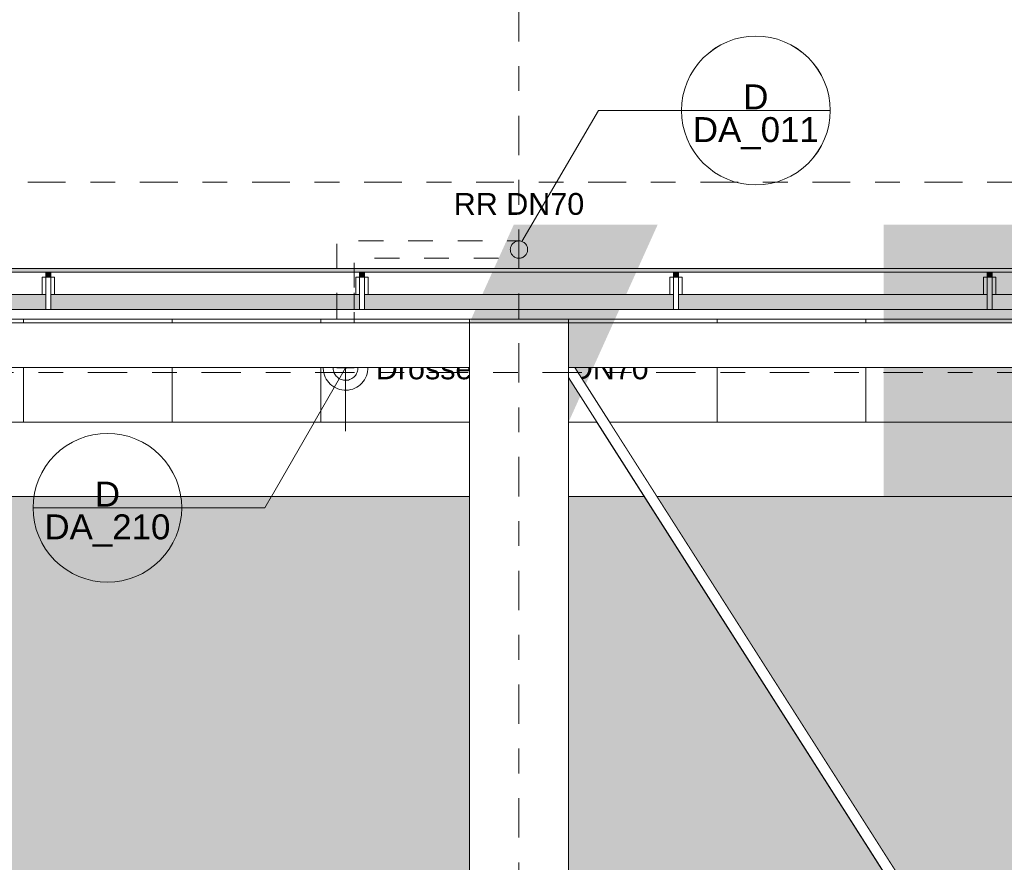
# Model space of a CAD drawing. Header units: metres. Extents: x -180 to 4, y -47 to 4.
# Tile 131 of 256: x -116.64 to -112.66, y -2.42 to 0.98. Entities that reach past the tile are written whole.
import ezdxf

# ---------------------------------------------------------------- set-up
doc = ezdxf.new("R2010")
doc.units = ezdxf.units.M
doc.header["$LTSCALE"] = 0.05
doc.header["$PDMODE"] = 1
doc.header["$PDSIZE"] = -2
for name, pattern in [('ISO-02 Strichlinie', [3.81, 3.048, -0.762]), ('ISO-10 Strichpunktlinie', [4.699, 3.048, -0.762, 0.127, -0.762]), ('Linienart-50', [2.116531, 1.058062, -1.058469]), ('Linienart-53', [5.291531, 3.175, -1.058062, 0.352704, -0.705764])]:
    doc.linetypes.add(name, pattern=pattern)
for name, color, linetype, lineweight, true_color in [('30 -36 Dächer- 3 Dachbeläge', 7, 'Continuous', 15, 0x9999ff), ('30 -36 Dächer- 4 Dachbekleidungen', 7, 'Continuous', 9, 0xccccff), ('40 -41 Abwasser_Wasser_Gas- 1 Abwasser + sanitäre Anlagen', 7, 'Continuous', 9, 0xff6633), ('70 -72 Beschriftung- 1 Beschriftung allgemein', 7, 'Continuous', 9, 0xff6633), ('70 -72 Beschriftung- 7 Detailverweise', 7, 'Continuous', 9, 0x00dd00), ('70 -72 Beschriftung- 7 Detailverweise Linie', 7, 'Continuous', 9, 0x00dd00)]:
    doc.layers.add(name, color=color, linetype=linetype, lineweight=lineweight, true_color=true_color)
for name, color, linetype, lineweight in [('40 -41 Abwasser_Wasser_Gas- 2 Wasser-1', 7, 'Continuous', 15), ('60- 61 allgemeine Ausstattung- 4 Terrassen', 7, 'Continuous', 9), ('70 -71 Achsen- 1 Gebäudeachsen', 7, 'Linienart-53', 18), ('70 -72 Beschriftung-14 Schatten', 7, 'Continuous', 5), ('Keine', 7, 'Continuous', 9)]:
    doc.layers.add(name, color=color, linetype=linetype, lineweight=lineweight)
doc.styles.add('Arial', font='arial.ttf')

# ---------------------------------------------------------------- blocks, each defined once
blk = doc.blocks.new('Gruppe-58')
at = {"layer": '70 -72 Beschriftung- 1 Beschriftung allgemein', "insert": (-114.621, 0.2772), "char_height": 0.0881, "attachment_point": 2, "line_spacing_factor": 0.969685, "style": 'Arial'}
blk.add_mtext('RR DN70', dxfattribs=at)
at = {"color": 255}
blk.add_wipeout([(-114.5907, 0.0315), (-114.5926, 0.0286), (-114.5947, 0.0259), (-114.5971, 0.0234), (-114.5997, 0.0212), (-114.6025, 0.0192), (-114.6055, 0.0176), (-114.6087, 0.0162), (-114.6119, 0.0151), (-114.6153, 0.0144), (-114.6187, 0.014), (-114.6221, 0.014), (-114.6256, 0.0143), (-114.6289, 0.0149), (-114.6323, 0.0158), (-114.6354, 0.0171), (-114.6385, 0.0186), (-114.6414, 0.0205), (-114.6441, 0.0226), (-114.6465, 0.025), (-114.6488, 0.0276), (-114.6507, 0.0305), (-114.6524, 0.0335), (-114.6538, 0.0366), (-114.6548, 0.0399), (-114.6555, 0.0433), (-114.6559, 0.0467), (-114.656, 0.0501), (-114.6557, 0.0535), (-114.6551, 0.0569), (-114.6541, 0.0602), (-114.6529, 0.0634), (-114.6513, 0.0665), (-114.6494, 0.0693), (-114.6473, 0.072), (-114.6449, 0.0745), (-114.6423, 0.0767), (-114.6395, 0.0787), (-114.6365, 0.0803), (-114.6333, 0.0817), (-114.6301, 0.0828), (-114.6267, 0.0835), (-114.6233, 0.0839), (-114.6199, 0.0839), (-114.6164, 0.0837), (-114.6131, 0.083), (-114.6097, 0.0821), (-114.6066, 0.0808), (-114.6035, 0.0793), (-114.6006, 0.0774), (-114.5979, 0.0753), (-114.5955, 0.0729), (-114.5932, 0.0703), (-114.5913, 0.0674), (-114.5896, 0.0644), (-114.5882, 0.0613), (-114.5872, 0.058), (-114.5865, 0.0547), (-114.5861, 0.0512), (-114.586, 0.0478), (-114.5863, 0.0444), (-114.5869, 0.041), (-114.5879, 0.0377), (-114.5891, 0.0345)], dxfattribs=at).dxf.layer = '40 -41 Abwasser_Wasser_Gas- 2 Wasser-1'
at = {"layer": '40 -41 Abwasser_Wasser_Gas- 2 Wasser-1', "flags": 128}
blk.add_lwpolyline([(-114.5907, 0.0315), (-114.5926, 0.0286), (-114.5947, 0.0259), (-114.5971, 0.0234), (-114.5997, 0.0212), (-114.6025, 0.0192), (-114.6055, 0.0176), (-114.6087, 0.0162), (-114.6119, 0.0151), (-114.6153, 0.0144), (-114.6187, 0.014), (-114.6221, 0.014), (-114.6256, 0.0143), (-114.6289, 0.0149), (-114.6323, 0.0158), (-114.6354, 0.0171), (-114.6385, 0.0186), (-114.6414, 0.0205), (-114.6441, 0.0226), (-114.6465, 0.025), (-114.6488, 0.0276), (-114.6507, 0.0305), (-114.6524, 0.0335), (-114.6538, 0.0366), (-114.6548, 0.0399), (-114.6555, 0.0433), (-114.6559, 0.0467), (-114.656, 0.0501), (-114.6557, 0.0535), (-114.6551, 0.0569), (-114.6541, 0.0602), (-114.6529, 0.0634), (-114.6513, 0.0665), (-114.6494, 0.0693), (-114.6473, 0.072), (-114.6449, 0.0745), (-114.6423, 0.0767), (-114.6395, 0.0787), (-114.6365, 0.0803), (-114.6333, 0.0817), (-114.6301, 0.0828), (-114.6267, 0.0835), (-114.6233, 0.0839), (-114.6199, 0.0839), (-114.6164, 0.0837), (-114.6131, 0.083), (-114.6097, 0.0821), (-114.6066, 0.0808), (-114.6035, 0.0793), (-114.6006, 0.0774), (-114.5979, 0.0753), (-114.5955, 0.0729), (-114.5932, 0.0703), (-114.5913, 0.0674), (-114.5896, 0.0644), (-114.5882, 0.0613), (-114.5872, 0.058), (-114.5865, 0.0547), (-114.5861, 0.0512), (-114.586, 0.0478), (-114.5863, 0.0444), (-114.5869, 0.041), (-114.5879, 0.0377), (-114.5891, 0.0345)], close=True, dxfattribs=at)
blk = doc.blocks.new('Gruppe-66')
at = {"layer": '40 -41 Abwasser_Wasser_Gas- 2 Wasser-1', "color": 7}
blk.add_blockref('Gruppe-58', (0, 0), dxfattribs=at)
blk = doc.blocks.new('Gruppe-67')
at = {"layer": '70 -72 Beschriftung- 1 Beschriftung allgemein', "color": 7}
blk.add_blockref('Gruppe-66', (0, 0), dxfattribs=at)
blk = doc.blocks.new('Gruppe-794')
at = {"layer": '70 -72 Beschriftung- 1 Beschriftung allgemein', "insert": (-115.1988, -0.386), "char_height": 0.088103, "attachment_point": 1, "line_spacing_factor": 0.969685, "style": 'Arial'}
blk.add_mtext('Drosselablauf DN70', dxfattribs=at)
at = {"color": 255}
blk.add_wipeout([(-115.2777, -0.4033), (-115.2755, -0.4076), (-115.2737, -0.4122), (-115.2723, -0.4169), (-115.2714, -0.4217), (-115.271, -0.4266), (-115.2711, -0.4315), (-115.2717, -0.4364), (-115.2727, -0.4412), (-115.2742, -0.4459), (-115.2762, -0.4504), (-115.2785, -0.4547), (-115.2813, -0.4587), (-115.2845, -0.4625), (-115.288, -0.4659), (-115.2919, -0.4689), (-115.296, -0.4716), (-115.3004, -0.4738), (-115.3049, -0.4756), (-115.3096, -0.477), (-115.3145, -0.4778), (-115.3194, -0.4782), (-115.3243, -0.4782), (-115.3291, -0.4776), (-115.3339, -0.4766), (-115.3386, -0.4751), (-115.3431, -0.4731), (-115.3474, -0.4707), (-115.3514, -0.4679), (-115.3552, -0.4648), (-115.3586, -0.4612), (-115.3616, -0.4574), (-115.3643, -0.4533), (-115.3665, -0.4489), (-115.3683, -0.4443), (-115.3697, -0.4396), (-115.3706, -0.4348), (-115.371, -0.4299), (-115.3709, -0.425), (-115.3703, -0.4201), (-115.3693, -0.4153), (-115.3678, -0.4107), (-115.3658, -0.4062), (-115.3635, -0.4019), (-115.3607, -0.3978), (-115.3575, -0.3941), (-115.354, -0.3907), (-115.3501, -0.3876), (-115.346, -0.385), (-115.3416, -0.3827), (-115.3371, -0.3809), (-115.3324, -0.3796), (-115.3275, -0.3787), (-115.3226, -0.3783), (-115.3177, -0.3784), (-115.3129, -0.3789), (-115.3081, -0.38), (-115.3034, -0.3815), (-115.2989, -0.3834), (-115.2946, -0.3858), (-115.2906, -0.3886), (-115.2868, -0.3918), (-115.2834, -0.3953), (-115.2804, -0.3991)], dxfattribs=at).dxf.layer = '40 -41 Abwasser_Wasser_Gas- 2 Wasser-1'
at = {"layer": '40 -41 Abwasser_Wasser_Gas- 1 Abwasser + sanitäre Anlagen', "linetype": 'Continuous', "lineweight": 0}
blk.add_hatch(color=30, dxfattribs=at).paths.add_polyline_path([(-115.3218, -0.4313), (-115.321, -0.4283), (-115.3202, -0.4313)])
at = {"layer": '40 -41 Abwasser_Wasser_Gas- 1 Abwasser + sanitäre Anlagen', "linetype": 'Linienart-50'}
for p, q in [((-115.356, -0.3926), (-115.356, -0.1249)), ((-115.286, -0.3926), (-115.286, -0.1249)), ((-115.321, -0.6827), (-115.321, -0.4283))]:
    blk.add_line(p, q, dxfattribs=at)
at = {"layer": '40 -41 Abwasser_Wasser_Gas- 1 Abwasser + sanitäre Anlagen', "lineweight": 5, "flags": 128}
blk.add_lwpolyline([(-115.3218, -0.4313), (-115.321, -0.4283), (-115.3202, -0.4313)], close=True, dxfattribs=at)
at = {"layer": '40 -41 Abwasser_Wasser_Gas- 2 Wasser-1'}
blk.add_line((-115.321, -0.4283), (-115.321, -0.6203), dxfattribs=at)
at = {"layer": '40 -41 Abwasser_Wasser_Gas- 2 Wasser-1', "flags": 128}
for points in [[(-115.2431, -0.3833), (-115.239, -0.3911), (-115.2358, -0.3993), (-115.2334, -0.4078), (-115.2318, -0.4165), (-115.231, -0.4253), (-115.2312, -0.4342), (-115.2322, -0.4429), (-115.2341, -0.4516), (-115.2368, -0.46), (-115.2403, -0.4681), (-115.2446, -0.4758), (-115.2496, -0.4831), (-115.2553, -0.4898), (-115.2617, -0.4959), (-115.2686, -0.5014), (-115.276, -0.5062), (-115.2839, -0.5102), (-115.2921, -0.5135), (-115.3006, -0.5159), (-115.3093, -0.5175), (-115.3181, -0.5182), (-115.3269, -0.5181), (-115.3357, -0.5171), (-115.3443, -0.5152), (-115.3527, -0.5125), (-115.3608, -0.509), (-115.3685, -0.5047), (-115.3758, -0.4997), (-115.3825, -0.494), (-115.3887, -0.4876), (-115.3942, -0.4807), (-115.3989, -0.4733), (-115.403, -0.4654), (-115.4062, -0.4572), (-115.4086, -0.4487), (-115.4102, -0.44), (-115.411, -0.4312), (-115.4108, -0.4224), (-115.4098, -0.4136), (-115.4079, -0.405), (-115.4052, -0.3966), (-115.4017, -0.3885), (-115.3974, -0.3807), (-115.3924, -0.3735), (-115.3867, -0.3667), (-115.3803, -0.3606), (-115.3734, -0.3551), (-115.366, -0.3503), (-115.3581, -0.3463), (-115.3499, -0.343), (-115.3414, -0.3406), (-115.3327, -0.339), (-115.3239, -0.3383), (-115.3151, -0.3385), (-115.3063, -0.3395), (-115.2977, -0.3413), (-115.2893, -0.344), (-115.2812, -0.3476), (-115.2735, -0.3518), (-115.2662, -0.3569), (-115.2595, -0.3626), (-115.2533, -0.3689), (-115.2478, -0.3758)], [(-115.2777, -0.4033), (-115.2755, -0.4076), (-115.2737, -0.4122), (-115.2723, -0.4169), (-115.2714, -0.4217), (-115.271, -0.4266), (-115.2711, -0.4315), (-115.2717, -0.4364), (-115.2727, -0.4412), (-115.2742, -0.4459), (-115.2762, -0.4504), (-115.2785, -0.4547), (-115.2813, -0.4587), (-115.2845, -0.4625), (-115.288, -0.4659), (-115.2919, -0.4689), (-115.296, -0.4716), (-115.3004, -0.4738), (-115.3049, -0.4756), (-115.3096, -0.477), (-115.3145, -0.4778), (-115.3194, -0.4782), (-115.3243, -0.4782), (-115.3291, -0.4776), (-115.3339, -0.4766), (-115.3386, -0.4751), (-115.3431, -0.4731), (-115.3474, -0.4707), (-115.3514, -0.4679), (-115.3552, -0.4648), (-115.3586, -0.4612), (-115.3616, -0.4574), (-115.3643, -0.4533), (-115.3665, -0.4489), (-115.3683, -0.4443), (-115.3697, -0.4396), (-115.3706, -0.4348), (-115.371, -0.4299), (-115.3709, -0.425), (-115.3703, -0.4201), (-115.3693, -0.4153), (-115.3678, -0.4107), (-115.3658, -0.4062), (-115.3635, -0.4019), (-115.3607, -0.3978), (-115.3575, -0.3941), (-115.354, -0.3907), (-115.3501, -0.3876), (-115.346, -0.385), (-115.3416, -0.3827), (-115.3371, -0.3809), (-115.3324, -0.3796), (-115.3275, -0.3787), (-115.3226, -0.3783), (-115.3177, -0.3784), (-115.3129, -0.3789), (-115.3081, -0.38), (-115.3034, -0.3815), (-115.2989, -0.3834), (-115.2946, -0.3858), (-115.2906, -0.3886), (-115.2868, -0.3918), (-115.2834, -0.3953), (-115.2804, -0.3991)]]:
    blk.add_lwpolyline(points, close=True, dxfattribs=at)
blk = doc.blocks.new('Gruppe-871')
at = {"layer": '70 -72 Beschriftung- 7 Detailverweise'}
blk.add_line((0.935, 0), (0.335, 0), dxfattribs=at)
at = {"layer": '70 -72 Beschriftung- 7 Detailverweise', "flags": 128}
blk.add_lwpolyline([(0.935, 0), (0.9336, -0.0294), (0.9292, -0.0585), (0.9221, -0.0871), (0.9122, -0.1148), (0.8996, -0.1414), (0.8844, -0.1667), (0.8669, -0.1903), (0.8471, -0.2121), (0.8253, -0.2319), (0.8017, -0.2494), (0.7764, -0.2646), (0.7498, -0.2772), (0.7221, -0.2871), (0.6935, -0.2942), (0.6644, -0.2986), (0.635, -0.3), (0.6056, -0.2986), (0.5765, -0.2942), (0.5479, -0.2871), (0.5202, -0.2772), (0.4936, -0.2646), (0.4683, -0.2494), (0.4447, -0.2319), (0.4229, -0.2121), (0.4031, -0.1903), (0.3856, -0.1667), (0.3704, -0.1414), (0.3578, -0.1148), (0.3479, -0.0871), (0.3408, -0.0585), (0.3364, -0.0294), (0.335, 0), (0.3364, 0.0294), (0.3408, 0.0585), (0.3479, 0.0871), (0.3578, 0.1148), (0.3704, 0.1414), (0.3856, 0.1667), (0.4031, 0.1903), (0.4229, 0.2121), (0.4447, 0.2319), (0.4683, 0.2494), (0.4936, 0.2646), (0.5202, 0.2772), (0.5479, 0.2871), (0.5765, 0.2942), (0.6056, 0.2986), (0.635, 0.3), (0.6644, 0.2986), (0.6935, 0.2942), (0.7221, 0.2871), (0.7498, 0.2772), (0.7764, 0.2646), (0.8017, 0.2494), (0.8253, 0.2319), (0.8471, 0.2121), (0.8669, 0.1903), (0.8844, 0.1667), (0.8996, 0.1414), (0.9122, 0.1148), (0.9221, 0.0871), (0.9292, 0.0585), (0.9336, 0.0294)], close=True, dxfattribs=at)
at = {"layer": '70 -72 Beschriftung- 7 Detailverweise'}
blk.add_point((0.635, 0), dxfattribs=at)
at = {"layer": '70 -72 Beschriftung- 7 Detailverweise', "line_spacing_factor": 0.96878, "style": 'Arial'}
for s, insert, char_height, attachment_point in [('D', (0.635, 0.0046), 0.1007, 8), ('DA_011', (0.635, -0.0267), 0.10069, 2)]:
    blk.add_mtext(s, dxfattribs=dict(at, insert=insert, char_height=char_height, attachment_point=attachment_point))
blk = doc.blocks.new('Referenzmarkierung-71')
at = {"layer": '70 -72 Beschriftung- 7 Detailverweise', "transparency": 33554687}
for q in [(-0.3091, -0.5281), (0.635, 0)]:
    blk.add_line((0, 0), q, dxfattribs=at)
at = {"layer": '70 -72 Beschriftung- 7 Detailverweise', "color": 7, "transparency": 33554687}
blk.add_blockref('Gruppe-871', (0, 0), dxfattribs=at)
blk = doc.blocks.new('Gruppe-873')
at = {"layer": '70 -72 Beschriftung- 7 Detailverweise'}
blk.add_line((-0.335, 0), (-0.935, 0), dxfattribs=at)
at = {"layer": '70 -72 Beschriftung- 7 Detailverweise', "flags": 128}
blk.add_lwpolyline([(-0.335, 0), (-0.3364, -0.0294), (-0.3408, -0.0585), (-0.3479, -0.0871), (-0.3578, -0.1148), (-0.3704, -0.1414), (-0.3856, -0.1667), (-0.4031, -0.1903), (-0.4229, -0.2121), (-0.4447, -0.2319), (-0.4683, -0.2494), (-0.4936, -0.2646), (-0.5202, -0.2772), (-0.5479, -0.2871), (-0.5765, -0.2942), (-0.6056, -0.2986), (-0.635, -0.3), (-0.6644, -0.2986), (-0.6935, -0.2942), (-0.7221, -0.2871), (-0.7498, -0.2772), (-0.7764, -0.2646), (-0.8017, -0.2494), (-0.8253, -0.2319), (-0.8471, -0.2121), (-0.8669, -0.1903), (-0.8844, -0.1667), (-0.8996, -0.1414), (-0.9122, -0.1148), (-0.9221, -0.0871), (-0.9292, -0.0585), (-0.9336, -0.0294), (-0.935, 0), (-0.9336, 0.0294), (-0.9292, 0.0585), (-0.9221, 0.0871), (-0.9122, 0.1148), (-0.8996, 0.1414), (-0.8844, 0.1667), (-0.8669, 0.1903), (-0.8471, 0.2121), (-0.8253, 0.2319), (-0.8017, 0.2494), (-0.7764, 0.2646), (-0.7498, 0.2772), (-0.7221, 0.2871), (-0.6935, 0.2942), (-0.6644, 0.2986), (-0.635, 0.3), (-0.6056, 0.2986), (-0.5765, 0.2942), (-0.5479, 0.2871), (-0.5202, 0.2772), (-0.4936, 0.2646), (-0.4683, 0.2494), (-0.4447, 0.2319), (-0.4229, 0.2121), (-0.4031, 0.1903), (-0.3856, 0.1667), (-0.3704, 0.1414), (-0.3578, 0.1148), (-0.3479, 0.0871), (-0.3408, 0.0585), (-0.3364, 0.0294)], close=True, dxfattribs=at)
at = {"layer": '70 -72 Beschriftung- 7 Detailverweise'}
blk.add_point((-0.635, 0), dxfattribs=at)
at = {"layer": '70 -72 Beschriftung- 7 Detailverweise', "line_spacing_factor": 0.96878, "style": 'Arial'}
for s, insert, char_height, attachment_point in [('D', (-0.635, 0.0046), 0.1007, 8), ('DA_210', (-0.635, -0.0267), 0.10069, 2)]:
    blk.add_mtext(s, dxfattribs=dict(at, insert=insert, char_height=char_height, attachment_point=attachment_point))
blk = doc.blocks.new('Referenzmarkierung-73')
at = {"layer": '70 -72 Beschriftung- 7 Detailverweise', "transparency": 33554687}
for q in [(0.326, 0.564), (-0.635, 0)]:
    blk.add_line((0, 0), q, dxfattribs=at)
at = {"layer": '70 -72 Beschriftung- 7 Detailverweise', "color": 7, "transparency": 33554687}
blk.add_blockref('Gruppe-873', (0, 0), dxfattribs=at)
blk = doc.blocks.new('Gruppe-1148')
at = {"color": 255}
blk.add_wipeout([(-116.511, -0.132), (-116.511, -0.062), (-116.531, -0.062), (-116.531, -0.132)], dxfattribs=at).dxf.layer = '30 -36 Dächer- 4 Dachbekleidungen'
at = {"layer": '30 -36 Dächer- 3 Dachbeläge', "linetype": 'Continuous', "lineweight": 0, "transparency": 33554687}
blk.add_hatch(color=254, dxfattribs=at).paths.add_polyline_path([(-116.511, -0.042), (-116.511, -0.062), (-116.531, -0.062), (-116.531, -0.042)])
at = {"layer": '30 -36 Dächer- 3 Dachbeläge', "color": 254, "linetype": 'Continuous', "lineweight": 9, "true_color": 0xccccff, "transparency": 33554687, "flags": 128}
blk.add_lwpolyline([(-116.511, -0.042), (-116.511, -0.062), (-116.531, -0.062), (-116.531, -0.042)], dxfattribs=at)
at = {"layer": '30 -36 Dächer- 4 Dachbekleidungen', "flags": 128}
for points in [[(-116.546, -0.132), (-116.546, -0.062), (-116.531, -0.062)], [(-116.511, -0.132), (-116.511, -0.062), (-116.531, -0.062), (-116.531, -0.132)], [(-116.496, -0.132), (-116.496, -0.062), (-116.511, -0.062)]]:
    blk.add_lwpolyline(points, dxfattribs=at)
at = {"color": 255}
blk.add_wipeout([(-116.511, -0.132), (-116.511, -0.192), (-116.531, -0.192), (-116.531, -0.132)], dxfattribs=at).dxf.layer = '30 -36 Dächer- 4 Dachbekleidungen'
at = {"layer": '30 -36 Dächer- 4 Dachbekleidungen', "flags": 128}
blk.add_lwpolyline([(-116.511, -0.132), (-116.511, -0.192), (-116.531, -0.192), (-116.531, -0.132)], dxfattribs=at)
blk = doc.blocks.new('Gruppe-1149')
at = {"color": 255}
blk.add_wipeout([(-115.2443, -0.132), (-115.2443, -0.062), (-115.2643, -0.062), (-115.2643, -0.132)], dxfattribs=at).dxf.layer = '30 -36 Dächer- 4 Dachbekleidungen'
at = {"layer": '30 -36 Dächer- 3 Dachbeläge', "linetype": 'Continuous', "lineweight": 0, "transparency": 33554687}
blk.add_hatch(color=254, dxfattribs=at).paths.add_polyline_path([(-115.2443, -0.042), (-115.2443, -0.062), (-115.2643, -0.062), (-115.2643, -0.042)])
at = {"layer": '30 -36 Dächer- 3 Dachbeläge', "color": 254, "linetype": 'Continuous', "lineweight": 9, "true_color": 0xccccff, "transparency": 33554687, "flags": 128}
blk.add_lwpolyline([(-115.2443, -0.042), (-115.2443, -0.062), (-115.2643, -0.062), (-115.2643, -0.042)], dxfattribs=at)
at = {"layer": '30 -36 Dächer- 4 Dachbekleidungen', "flags": 128}
for points in [[(-115.2793, -0.132), (-115.2793, -0.062), (-115.2643, -0.062)], [(-115.2443, -0.132), (-115.2443, -0.062), (-115.2643, -0.062), (-115.2643, -0.132)], [(-115.2293, -0.132), (-115.2293, -0.062), (-115.2443, -0.062)]]:
    blk.add_lwpolyline(points, dxfattribs=at)
at = {"color": 255}
blk.add_wipeout([(-115.2443, -0.132), (-115.2443, -0.192), (-115.2643, -0.192), (-115.2643, -0.132)], dxfattribs=at).dxf.layer = '30 -36 Dächer- 4 Dachbekleidungen'
at = {"layer": '30 -36 Dächer- 4 Dachbekleidungen', "flags": 128}
blk.add_lwpolyline([(-115.2443, -0.132), (-115.2443, -0.192), (-115.2643, -0.192), (-115.2643, -0.132)], dxfattribs=at)
blk = doc.blocks.new('Gruppe-1150')
at = {"color": 255}
blk.add_wipeout([(-113.9777, -0.132), (-113.9777, -0.062), (-113.9977, -0.062), (-113.9977, -0.132)], dxfattribs=at).dxf.layer = '30 -36 Dächer- 4 Dachbekleidungen'
at = {"layer": '30 -36 Dächer- 3 Dachbeläge', "linetype": 'Continuous', "lineweight": 0, "transparency": 33554687}
blk.add_hatch(color=254, dxfattribs=at).paths.add_polyline_path([(-113.9777, -0.042), (-113.9777, -0.062), (-113.9977, -0.062), (-113.9977, -0.042)])
at = {"layer": '30 -36 Dächer- 3 Dachbeläge', "color": 254, "linetype": 'Continuous', "lineweight": 9, "true_color": 0xccccff, "transparency": 33554687, "flags": 128}
blk.add_lwpolyline([(-113.9777, -0.042), (-113.9777, -0.062), (-113.9977, -0.062), (-113.9977, -0.042)], dxfattribs=at)
at = {"layer": '30 -36 Dächer- 4 Dachbekleidungen', "flags": 128}
for points in [[(-114.0127, -0.132), (-114.0127, -0.062), (-113.9977, -0.062)], [(-113.9777, -0.132), (-113.9777, -0.062), (-113.9977, -0.062), (-113.9977, -0.132)], [(-113.9627, -0.132), (-113.9627, -0.062), (-113.9777, -0.062)]]:
    blk.add_lwpolyline(points, dxfattribs=at)
at = {"color": 255}
blk.add_wipeout([(-113.9777, -0.132), (-113.9777, -0.192), (-113.9977, -0.192), (-113.9977, -0.132)], dxfattribs=at).dxf.layer = '30 -36 Dächer- 4 Dachbekleidungen'
at = {"layer": '30 -36 Dächer- 4 Dachbekleidungen', "flags": 128}
blk.add_lwpolyline([(-113.9777, -0.132), (-113.9777, -0.192), (-113.9977, -0.192), (-113.9977, -0.132)], dxfattribs=at)
blk = doc.blocks.new('Gruppe-1151')
at = {"color": 255}
blk.add_wipeout([(-112.711, -0.132), (-112.711, -0.062), (-112.731, -0.062), (-112.731, -0.132)], dxfattribs=at).dxf.layer = '30 -36 Dächer- 4 Dachbekleidungen'
at = {"layer": '30 -36 Dächer- 3 Dachbeläge', "linetype": 'Continuous', "lineweight": 0, "transparency": 33554687}
blk.add_hatch(color=254, dxfattribs=at).paths.add_polyline_path([(-112.711, -0.042), (-112.711, -0.062), (-112.731, -0.062), (-112.731, -0.042)])
at = {"layer": '30 -36 Dächer- 3 Dachbeläge', "color": 254, "linetype": 'Continuous', "lineweight": 9, "true_color": 0xccccff, "transparency": 33554687, "flags": 128}
blk.add_lwpolyline([(-112.711, -0.042), (-112.711, -0.062), (-112.731, -0.062), (-112.731, -0.042)], dxfattribs=at)
at = {"layer": '30 -36 Dächer- 4 Dachbekleidungen', "flags": 128}
for points in [[(-112.746, -0.132), (-112.746, -0.062), (-112.731, -0.062)], [(-112.711, -0.132), (-112.711, -0.062), (-112.731, -0.062), (-112.731, -0.132)], [(-112.696, -0.132), (-112.696, -0.062), (-112.711, -0.062)]]:
    blk.add_lwpolyline(points, dxfattribs=at)
at = {"color": 255}
blk.add_wipeout([(-112.711, -0.132), (-112.711, -0.192), (-112.731, -0.192), (-112.731, -0.132)], dxfattribs=at).dxf.layer = '30 -36 Dächer- 4 Dachbekleidungen'
at = {"layer": '30 -36 Dächer- 4 Dachbekleidungen', "flags": 128}
blk.add_lwpolyline([(-112.711, -0.132), (-112.711, -0.192), (-112.731, -0.192), (-112.731, -0.132)], dxfattribs=at)
blk = doc.blocks.new('Gruppe-1384')
at = {"layer": '30 -36 Dächer- 3 Dachbeläge', "linetype": 'Continuous', "lineweight": 0}
blk.add_hatch(color=254, dxfattribs=at).paths.add_polyline_path([(-159.80099996, -0.19204198), (-83.34099996, -0.19204198), (-83.34099996, -0.02704198), (-159.80099996, -0.02704198)])
at = {"layer": '30 -36 Dächer- 3 Dachbeläge', "flags": 128}
blk.add_lwpolyline([(-159.80099996, -0.19204198), (-83.34099996, -0.19204198), (-83.34099996, -0.02704198), (-159.80099996, -0.02704198)], close=True, dxfattribs=at)
at = {"layer": '70 -72 Beschriftung- 7 Detailverweise', "transparency": 33554687}
for q in [(-114.60914116, 0.0818843), (-113.665, 0.61)]:
    blk.add_line((-114.3, 0.61), q, dxfattribs=at)
at = {"layer": '70 -72 Beschriftung- 7 Detailverweise'}
blk.add_line((-113.365, 0.61), (-113.965, 0.61), dxfattribs=at)
at = {"layer": '70 -72 Beschriftung- 7 Detailverweise', "flags": 128}
blk.add_lwpolyline([(-113.365, 0.61), (-113.36644458, 0.58059486), (-113.37076442, 0.5514729), (-113.3779179, 0.5229146), (-113.38783614, 0.49519497), (-113.40042362, 0.46858098), (-113.41555912, 0.44332893), (-113.43309686, 0.41968201), (-113.45286797, 0.39786797), (-113.47468201, 0.37809686), (-113.49832893, 0.36055912), (-113.52358098, 0.34542362), (-113.55019497, 0.33283614), (-113.5779146, 0.3229179), (-113.6064729, 0.31576442), (-113.63559486, 0.31144458), (-113.665, 0.31), (-113.69440514, 0.31144458), (-113.7235271, 0.31576442), (-113.7520854, 0.3229179), (-113.77980503, 0.33283614), (-113.80641902, 0.34542362), (-113.83167107, 0.36055912), (-113.85531799, 0.37809686), (-113.87713203, 0.39786797), (-113.89690314, 0.41968201), (-113.91444088, 0.44332893), (-113.92957638, 0.46858098), (-113.94216386, 0.49519497), (-113.9520821, 0.5229146), (-113.95923558, 0.5514729), (-113.96355542, 0.58059486), (-113.965, 0.61), (-113.96355542, 0.63940514), (-113.95923558, 0.6685271), (-113.9520821, 0.6970854), (-113.94216386, 0.72480503), (-113.92957638, 0.75141902), (-113.91444088, 0.77667107), (-113.89690314, 0.80031799), (-113.87713203, 0.82213203), (-113.85531799, 0.84190314), (-113.83167107, 0.85944088), (-113.80641902, 0.87457638), (-113.77980503, 0.88716386), (-113.7520854, 0.8970821), (-113.7235271, 0.90423558), (-113.69440514, 0.90855542), (-113.665, 0.91), (-113.63559486, 0.90855542), (-113.6064729, 0.90423558), (-113.5779146, 0.8970821), (-113.55019497, 0.88716386), (-113.52358098, 0.87457638), (-113.49832893, 0.85944088), (-113.47468201, 0.84190314), (-113.45286797, 0.82213203), (-113.43309686, 0.80031799), (-113.41555912, 0.77667107), (-113.40042362, 0.75141902), (-113.38783614, 0.72480503), (-113.3779179, 0.6970854), (-113.37076442, 0.6685271), (-113.36644458, 0.63940514)], close=True, dxfattribs=at)
at = {"layer": '70 -72 Beschriftung- 7 Detailverweise'}
blk.add_point((-113.665, 0.61), dxfattribs=at)
blk.add_blockref('Referenzmarkierung-71', (-114.3, 0.61), dxfattribs=at)
at = {"layer": '70 -72 Beschriftung- 7 Detailverweise', "line_spacing_factor": 0.96878, "style": 'Arial'}
for s, insert, char_height, attachment_point in [('D', (-113.665, 0.61458611), 0.10068866, 8), ('DA_011', (-113.665, 0.58333588), 0.100688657, 2)]:
    blk.add_mtext(s, dxfattribs=dict(at, insert=insert, char_height=char_height, attachment_point=attachment_point))
at = {"color": 255, "linetype": 'ISO-02 Strichlinie', "lineweight": 5, "transparency": 33554483}
blk.add_wipeout([(-107.02059596, -0.94704198), (-107.02059596, -11.49704198), (-107.22099996, -11.49704198), (-107.22099996, -11.89704198), (-107.02059596, -11.89704198), (-107.02059596, -12.11704198), (-114.62059596, -12.11704198), (-114.62059596, -11.89704198), (-114.42099996, -11.89704198), (-114.42099996, -11.49704198), (-114.62059596, -11.49704198), (-114.62059596, -0.94704198)], dxfattribs=at).dxf.layer = '60- 61 allgemeine Ausstattung- 4 Terrassen'
at = {"color": 255}
blk.add_wipeout([(-159.80099996, -0.13204198), (-83.34099996, -0.13204198), (-83.34099996, -0.04204198), (-159.80099996, -0.04204198)], dxfattribs=at).dxf.layer = '30 -36 Dächer- 4 Dachbekleidungen'
at = {"color": 255, "linetype": 'ISO-02 Strichlinie', "lineweight": 5, "transparency": 33554483}
blk.add_wipeout([(-114.62059596, -0.94704198), (-114.62059596, -11.49704198), (-114.82099996, -11.49704198), (-114.82099996, -11.89704198), (-114.62059596, -11.89704198), (-114.62059596, -12.11704198), (-122.22059596, -12.11704198), (-122.22059596, -11.89704198), (-122.02099996, -11.89704198), (-122.02099996, -11.49704198), (-122.22059596, -11.49704198), (-122.22059596, -0.94704198)], dxfattribs=at).dxf.layer = '60- 61 allgemeine Ausstattung- 4 Terrassen'
at = {"layer": '60- 61 allgemeine Ausstattung- 4 Terrassen', "linetype": 'Continuous', "lineweight": 9, "transparency": 33554483}
h = blk.add_hatch(dxfattribs=at)
h.set_pattern_fill('Sand 1 sehr fein SRF', style=0, pattern_type=2)
h.set_pattern_definition([(-22, (-129.5485, -6.532042), (-0.018555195, 0.04226461), [0.000625, -0.061875]), (14, (-129.540251, -6.554718), (-0.037110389, -0.027832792), [0.000625, -0.030625]), (-3.77456, (-129.599014, -6.56915), (-0.01958604, 0.06597403), [0.00028186, -0.09367194]), (-68, (-129.42892, -6.50524), (0.1926424, 0.04408), [0.00028125, -0.09346875]), (96, (-129.562934, -6.596983), (-0.036105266, -0.06319548), [0.0005625, -0.0931875]), (132, (-129.5351, -6.57328), (0.040202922, 0.004123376), [0.0003125, -0.0621875]), (-17, (-129.567055, -6.55678), (0.0930531, 0.02892868), [0.000625, -0.061875]), (-145, (-129.5619, -6.551625), (0.06266964, -0.04009224), [0.000625, -0.061875]), (-137, (-129.57633, -6.548533), (0.0494443, -0.02123569), [0.000625, -0.061875])])
h.paths.add_polyline_path([(-99.84099996, -11.27704198), (-99.35099996, -11.27704198), (-99.35099996, -11.10004198), (-99.54599996, -11.10004198), (-99.54599996, -8.69704198), (-101.84599996, -8.69704198), (-101.84599996, -2.69704198), (-99.54599996, -2.69704198), (-99.54599996, -0.94704198), (-159.62399996, -0.94704198), (-159.62399996, -2.69704198), (-155.87399996, -2.69704198), (-155.87399996, -8.69704198), (-159.62399996, -8.69704198), (-159.62399996, -11.62704198), (-159.80099996, -11.62704198), (-159.80099996, -12.11704198), (-100.01799996, -12.11704198), (-100.01799996, -11.76704198), (-99.84099996, -11.76704198)])
h.paths.add_polyline_path([(-152.82099996, -11.49704198), (-152.42099996, -11.49704198), (-152.42099996, -11.89704198), (-152.82099996, -11.89704198)])
h.paths.add_polyline_path([(-107.22099996, -11.49704198), (-106.82099996, -11.49704198), (-106.82099996, -11.89704198), (-107.22099996, -11.89704198)])
h.paths.add_polyline_path([(-114.82099996, -11.49704198), (-114.42099996, -11.49704198), (-114.42099996, -11.89704198), (-114.82099996, -11.89704198)])
h.paths.add_polyline_path([(-122.42099996, -11.49704198), (-122.02099996, -11.49704198), (-122.02099996, -11.89704198), (-122.42099996, -11.89704198)])
h.paths.add_polyline_path([(-130.02099996, -11.49704198), (-129.62099996, -11.49704198), (-129.62099996, -11.89704198), (-130.02099996, -11.89704198)])
h.paths.add_polyline_path([(-137.62099996, -11.49704198), (-137.22099996, -11.49704198), (-137.22099996, -11.89704198), (-137.62099996, -11.89704198)])
h.paths.add_polyline_path([(-145.22099996, -11.49704198), (-144.82099996, -11.49704198), (-144.82099996, -11.89704198), (-145.22099996, -11.89704198)])
at = {"layer": '30 -36 Dächer- 4 Dachbekleidungen', "flags": 128}
blk.add_lwpolyline([(-159.80099996, -0.13204198), (-83.34099996, -0.13204198), (-83.34099996, -0.04204198), (-159.80099996, -0.04204198)], close=True, dxfattribs=at)
at = {"layer": '70 -72 Beschriftung- 7 Detailverweise'}
blk.add_line((-115.98199996, -0.99227209), (-116.58199996, -0.99227209), dxfattribs=at)
at = {"layer": '70 -72 Beschriftung- 7 Detailverweise', "transparency": 33554687}
blk.add_line((-115.64699996, -0.99227209), (-116.28199996, -0.99227209), dxfattribs=at)
at = {"layer": '70 -72 Beschriftung- 7 Detailverweise'}
blk.add_point((-116.28199996, -0.99227209), dxfattribs=at)
at = {"layer": '70 -72 Beschriftung- 7 Detailverweise', "insert": (-116.28199996, -1.01893621), "char_height": 0.100688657, "attachment_point": 2, "line_spacing_factor": 0.96878, "style": 'Arial'}
blk.add_mtext('DA_210', dxfattribs=at)
at = {"color": 255, "lineweight": 9}
blk.add_wipeout([(-159.62399996, -0.64704198), (-83.51799996, -0.64704198), (-83.51799996, -0.94704198), (-159.62399996, -0.94704198)], dxfattribs=at).dxf.layer = '40 -41 Abwasser_Wasser_Gas- 2 Wasser-1'
at = {"layer": '60- 61 allgemeine Ausstattung- 4 Terrassen', "linetype": 'Continuous', "lineweight": 9, "transparency": 33554534}
h = blk.add_hatch(dxfattribs=at)
h.set_pattern_fill('Platte 60_60 SRF-1', style=0, pattern_type=2)
h.set_pattern_definition([(90, (-114.821, -0.64704), (-0.6, 7e-17), []), (0, (-114.821, -0.64704), (0, 0.6), [])])
h.paths.add_polyline_path([(-122.02099996, -0.19204198), (-114.82099996, -0.19204198), (-114.82099996, -0.64704198), (-122.02099996, -0.64704198)])
h = blk.add_hatch(dxfattribs=at)
h.set_pattern_fill('Platte 60_60 SRF-1', style=0, pattern_type=2)
h.set_pattern_definition([(90, (-107.221, -0.64704), (-0.6, 7e-17), []), (0, (-107.221, -0.64704), (0, 0.6), [])])
h.paths.add_polyline_path([(-114.42099996, -0.19204198), (-107.22099996, -0.19204198), (-107.22099996, -0.64704198), (-114.42099996, -0.64704198)])
at = {"layer": '40 -41 Abwasser_Wasser_Gas- 2 Wasser-1', "color": 7, "lineweight": 9, "flags": 128}
blk.add_lwpolyline([(-159.62399996, -0.64704198), (-83.51799996, -0.64704198), (-83.51799996, -0.94704198), (-159.62399996, -0.94704198)], close=True, dxfattribs=at)
at = {"layer": '60- 61 allgemeine Ausstattung- 4 Terrassen', "color": 252, "linetype": 'Continuous', "lineweight": 9, "true_color": 0x888888, "transparency": 33554687, "flags": 128}
for points in [[(-122.02099996, -0.19204198), (-114.82099996, -0.19204198), (-114.82099996, -0.64704198), (-122.02099996, -0.64704198)], [(-114.42099996, -0.19204198), (-107.22099996, -0.19204198), (-107.22099996, -0.64704198), (-114.42099996, -0.64704198)]]:
    blk.add_lwpolyline(points, close=True, dxfattribs=at)
at = {"layer": '70 -72 Beschriftung- 7 Detailverweise', "flags": 128}
blk.add_lwpolyline([(-115.98199996, -0.99227209), (-115.98344455, -1.02167724), (-115.98776438, -1.05079919), (-115.99491786, -1.0793575), (-116.00483611, -1.10707712), (-116.01742359, -1.13369111), (-116.03255908, -1.15894316), (-116.05009683, -1.18259008), (-116.06986793, -1.20440413), (-116.09168198, -1.22417523), (-116.11532889, -1.24171298), (-116.14058094, -1.25684847), (-116.16719494, -1.26943595), (-116.19491456, -1.27935419), (-116.22347287, -1.28650768), (-116.25259482, -1.29082751), (-116.28199996, -1.29227209), (-116.31140511, -1.29082751), (-116.34052706, -1.28650768), (-116.36908537, -1.27935419), (-116.39680499, -1.26943595), (-116.42341899, -1.25684847), (-116.44867103, -1.24171298), (-116.47231795, -1.22417523), (-116.494132, -1.20440413), (-116.5139031, -1.18259008), (-116.53144085, -1.15894316), (-116.54657634, -1.13369111), (-116.55916382, -1.10707712), (-116.56908207, -1.0793575), (-116.57623555, -1.05079919), (-116.58055538, -1.02167724), (-116.58199996, -0.99227209), (-116.58055538, -0.96286695), (-116.57623555, -0.933745), (-116.56908207, -0.90518669), (-116.55916382, -0.87746706), (-116.54657634, -0.85085307), (-116.53144085, -0.82560102), (-116.5139031, -0.80195411), (-116.494132, -0.78014006), (-116.47231795, -0.76036896), (-116.44867103, -0.74283121), (-116.42341899, -0.72769571), (-116.39680499, -0.71510823), (-116.36908537, -0.70518999), (-116.34052706, -0.69803651), (-116.31140511, -0.69371668), (-116.28199996, -0.69227209), (-116.25259482, -0.69371668), (-116.22347287, -0.69803651), (-116.19491456, -0.70518999), (-116.16719494, -0.71510823), (-116.14058094, -0.72769571), (-116.11532889, -0.74283121), (-116.09168198, -0.76036896), (-116.06986793, -0.78014006), (-116.05009683, -0.80195411), (-116.03255908, -0.82560102), (-116.01742359, -0.85085307), (-116.00483611, -0.87746706), (-115.99491786, -0.90518669), (-115.98776438, -0.933745), (-115.98344455, -0.96286695)], close=True, dxfattribs=at)
at = {"layer": '70 -72 Beschriftung- 7 Detailverweise', "insert": (-116.28199996, -0.98768598), "char_height": 0.10068866, "attachment_point": 8, "line_spacing_factor": 0.96878, "style": 'Arial'}
blk.add_mtext('D', dxfattribs=at)
at = {"color": 255}
blk.add_wipeout([(-159.80099996, -0.23204198), (-83.34099996, -0.23204198), (-83.34099996, -0.19204198), (-159.80099996, -0.19204198)], dxfattribs=at).dxf.layer = '30 -36 Dächer- 4 Dachbekleidungen'
at = {"layer": '30 -36 Dächer- 4 Dachbekleidungen', "flags": 128}
blk.add_lwpolyline([(-159.80099996, -0.23204198), (-83.34099996, -0.23204198), (-83.34099996, -0.19204198), (-159.80099996, -0.19204198)], close=True, dxfattribs=at)
at = {"layer": '40 -41 Abwasser_Wasser_Gas- 2 Wasser-1', "color": 7}
blk.add_blockref('Gruppe-794', (0, 0), dxfattribs=at)
at = {"layer": '70 -72 Beschriftung- 1 Beschriftung allgemein', "color": 7}
for name in ['Gruppe-1148', 'Gruppe-1150', 'Gruppe-1151']:
    blk.add_blockref(name, (0, 0), dxfattribs=at)
at = {"layer": '40 -41 Abwasser_Wasser_Gas- 1 Abwasser + sanitäre Anlagen', "linetype": 'Linienart-50', "flags": 128}
blk.add_lwpolyline([(-115.35599996, -0.42827209), (-115.35599996, 0.08395454), (-114.62099996, 0.08395454), (-114.62099996, 0.01395454), (-115.28599996, 0.01395454), (-115.28599996, -0.42827209)], close=True, dxfattribs=at)
at = {"layer": '70 -72 Beschriftung- 7 Detailverweise', "transparency": 33554687}
blk.add_line((-115.64699996, -0.99227209), (-115.32099996, -0.42827209), dxfattribs=at)
at = {"layer": '70 -72 Beschriftung- 7 Detailverweise'}
blk.add_blockref('Referenzmarkierung-73', (-115.64699996, -0.99227209), dxfattribs=at)
at = {"layer": '70 -72 Beschriftung- 1 Beschriftung allgemein', "color": 7}
blk.add_blockref('Gruppe-1149', (0, 0), dxfattribs=at)
blk = doc.blocks.new('Gruppe-1434')
at = {"color": 255}
blk.add_wipeout([(-114.421, -0.4672), (-107.2466, -11.717), (-107.221, -11.717), (-107.221, -11.6769), (-114.3954, -0.427), (-114.421, -0.427)], dxfattribs=at).dxf.layer = '60- 61 allgemeine Ausstattung- 4 Terrassen'
at = {"layer": '60- 61 allgemeine Ausstattung- 4 Terrassen', "flags": 128}
blk.add_lwpolyline([(-114.421, -0.4672), (-107.2466, -11.717), (-107.221, -11.717), (-107.221, -11.6769), (-114.3954, -0.427), (-114.421, -0.427)], close=True, dxfattribs=at)
at = {"color": 255}
blk.add_wipeout([(-107.221, -0.4672), (-107.221, -0.427), (-107.2466, -0.427), (-114.421, -11.6769), (-114.421, -11.717), (-114.3954, -11.717)], dxfattribs=at).dxf.layer = '60- 61 allgemeine Ausstattung- 4 Terrassen'
blk = doc.blocks.new('Gruppe-1438')
at = {"layer": '70 -72 Beschriftung-14 Schatten', "linetype": 'Continuous', "lineweight": 0, "transparency": 33554495}
h = blk.add_hatch(color=7, dxfattribs=at)
h.paths.add_polyline_path([(-99.3181, -9.9923), (-99.7998, -11.277), (-99.381, -11.277), (-99.381, -11.1), (-83.518, -11.1), (-83.518, -8.7228), (-97.7878, -8.7228), (-97.4287, -7.9275), (-97.4287, 0.15), (-97.9487, 0.15), (-97.9487, -7.7933), (-105.0287, -7.7933), (-105.0287, 0.15), (-105.5487, 0.15), (-105.5487, -7.7933), (-112.6287, -7.7933), (-112.6287, 0.15), (-113.1487, 0.15), (-113.1487, -7.7933), (-120.2287, -7.7933), (-120.2287, 0.15), (-120.7487, 0.15), (-120.7487, -7.7933), (-127.8287, -7.7933), (-127.8287, 0.15), (-128.3487, 0.15), (-128.3487, -7.7933), (-135.4287, -7.7933), (-135.4287, 0.15), (-135.9487, 0.15), (-135.9487, -7.7933), (-143.0287, -7.7933), (-143.0287, 0.15), (-143.5487, 0.15), (-143.5487, -7.7933), (-150.6287, -7.7933), (-150.6287, 0.15), (-151.1487, 0.15), (-151.1487, -7.7933), (-158.2287, -7.7933), (-158.2287, 0.15), (-158.7487, 0.15), (-158.7487, -0.087), (-159.801, -0.087), (-159.801, -9.1985), (-166.4632, -9.1985), (-166.4632, -0.057), (-166.9832, -0.057), (-166.9832, -9.1985), (-174.0632, -9.1985), (-174.0632, -0.027), (-174.5832, -0.027), (-174.5832, -9.1985), (-175.221, -10.6111), (-175.221, -11.897), (-174.0632, -9.3327), (-167.0438, -9.3327), (-167.621, -10.6111), (-167.621, -11.897), (-166.4632, -9.3327), (-159.801, -9.3327), (-159.801, -10.1239), (-160.021, -10.6111), (-160.021, -11.897), (-159.831, -11.4762), (-159.831, -12.1155), (-158.8723, -9.9923), (-152.1416, -9.9923), (-152.421, -10.6111), (-152.421, -11.897), (-151.561, -9.9923), (-144.5416, -9.9923), (-144.821, -10.6111), (-144.821, -11.897), (-143.961, -9.9923), (-136.9416, -9.9923), (-137.221, -10.6111), (-137.221, -11.897), (-136.361, -9.9923), (-129.3416, -9.9923), (-129.621, -10.6111), (-129.621, -11.897), (-128.761, -9.9923), (-121.7416, -9.9923), (-122.021, -10.6111), (-122.021, -11.897), (-121.161, -9.9923), (-114.1416, -9.9923), (-114.421, -10.6111), (-114.421, -11.897), (-113.561, -9.9923), (-106.5416, -9.9923), (-106.821, -10.6111), (-106.821, -11.897), (-105.961, -9.9923)])
h.paths.add_polyline_path([(-151.2093, -7.9275), (-152.081, -9.8581), (-158.8117, -9.8581), (-158.7093, -9.6311), (-158.7093, -8.9919), (-158.2287, -7.9275)])
h.paths.add_polyline_path([(-99.2677, -9.8581), (-105.9004, -9.8581), (-105.0287, -7.9275), (-98.0093, -7.9275), (-98.3684, -8.7228), (-98.8421, -8.7228)])
h.paths.add_polyline_path([(-112.6287, -7.9275), (-105.6093, -7.9275), (-106.481, -9.8581), (-113.5004, -9.8581)])
h.paths.add_polyline_path([(-120.2287, -7.9275), (-113.2093, -7.9275), (-114.081, -9.8581), (-121.1004, -9.8581)])
h.paths.add_polyline_path([(-127.8287, -7.9275), (-120.8093, -7.9275), (-121.681, -9.8581), (-128.7004, -9.8581)])
h.paths.add_polyline_path([(-135.4287, -7.9275), (-128.4093, -7.9275), (-129.281, -9.8581), (-136.3004, -9.8581)])
h.paths.add_polyline_path([(-143.0287, -7.9275), (-136.0093, -7.9275), (-136.881, -9.8581), (-143.9004, -9.8581)])
h.paths.add_polyline_path([(-150.6287, -7.9275), (-143.6093, -7.9275), (-144.481, -9.8581), (-151.5004, -9.8581)])
at = {"color": 255, "lineweight": 9}
blk.add_wipeout([(-114.821, -0.247), (-114.421, -0.247), (-114.421, -11.897), (-114.821, -11.897)], dxfattribs=at).dxf.layer = '60- 61 allgemeine Ausstattung- 4 Terrassen'
at = {"layer": '60- 61 allgemeine Ausstattung- 4 Terrassen', "lineweight": 9, "flags": 128}
blk.add_lwpolyline([(-114.821, -0.247), (-114.421, -0.247), (-114.421, -11.897), (-114.821, -11.897)], close=True, dxfattribs=at)
at = {"color": 255, "lineweight": 9}
for points in [[(-122.021, -0.247), (-114.821, -0.247), (-114.821, -0.427), (-122.021, -0.427)], [(-114.421, -0.247), (-107.221, -0.247), (-107.221, -0.427), (-114.421, -0.427)]]:
    blk.add_wipeout(points, dxfattribs=at).dxf.layer = '60- 61 allgemeine Ausstattung- 4 Terrassen'
at = {"layer": '70 -72 Beschriftung-14 Schatten', "linetype": 'Continuous', "lineweight": 0, "transparency": 33554495}
blk.add_hatch(color=7, dxfattribs=at).paths.add_polyline_path([(-114.821, -0.247), (-114.421, -0.247), (-114.421, -0.647), (-114.0611, 0.15), (-114.6417, 0.15)])
at = {"layer": '60- 61 allgemeine Ausstattung- 4 Terrassen', "lineweight": 9, "flags": 128}
for points in [[(-122.021, -0.247), (-114.821, -0.247), (-114.821, -0.427), (-122.021, -0.427)], [(-114.421, -0.247), (-107.221, -0.247), (-107.221, -0.427), (-114.421, -0.427)]]:
    blk.add_lwpolyline(points, close=True, dxfattribs=at)
at = {"layer": '60- 61 allgemeine Ausstattung- 4 Terrassen', "color": 7}
blk.add_blockref('Gruppe-1434', (0, 0), dxfattribs=at)
blk = doc.blocks.new('_Dach_2D (2D)')
at = {"layer": '70 -72 Beschriftung- 1 Beschriftung allgemein', "color": 7}
blk.add_blockref('Gruppe-67', (0, 0), dxfattribs=at)
at = {"layer": '60- 61 allgemeine Ausstattung- 4 Terrassen', "color": 7}
blk.add_blockref('Gruppe-1384', (0, 0), dxfattribs=at)
blk.add_blockref('Gruppe-1438', (0, 0), dxfattribs=at)
blk = doc.blocks.new('_Dach_2D Bemaßung_ Beschriftung (2D)')
at = {"layer": '70 -72 Beschriftung- 7 Detailverweise Linie', "linetype": 'ISO-10 Strichpunktlinie', "flags": 128}
blk.add_lwpolyline([(-176.32, 0.3208767), (-99.01, 0.3208767), (-99.01, -12.16), (-176.32, -12.16)], close=True, dxfattribs=at)
blk = doc.blocks.new('_Achsen (3D)')
at = {"layer": '70 -71 Achsen- 1 Gebäudeachsen', "transparency": 33554687}
for p, q in [((-114.621, 3.8), (-114.621, -46.172)), ((-179.668, -0.447), (3.826, -0.447))]:
    blk.add_line(p, q, dxfattribs=at)

msp = doc.modelspace()

# ---------------------------------------------------------------- block references
at = {"layer": 'Keine', "color": 1}
msp.add_blockref('_Dach_2D (2D)', (0, 0), dxfattribs=at)

# ---------------------------------------------------------------- next in the draw order: block references
msp.add_blockref('_Dach_2D Bemaßung_ Beschriftung (2D)', (0, 0), dxfattribs=at)

# ---------------------------------------------------------------- next in the draw order: block references
msp.add_blockref('_Achsen (3D)', (0, 0), dxfattribs=at)

doc.saveas('drawing.dxf')
